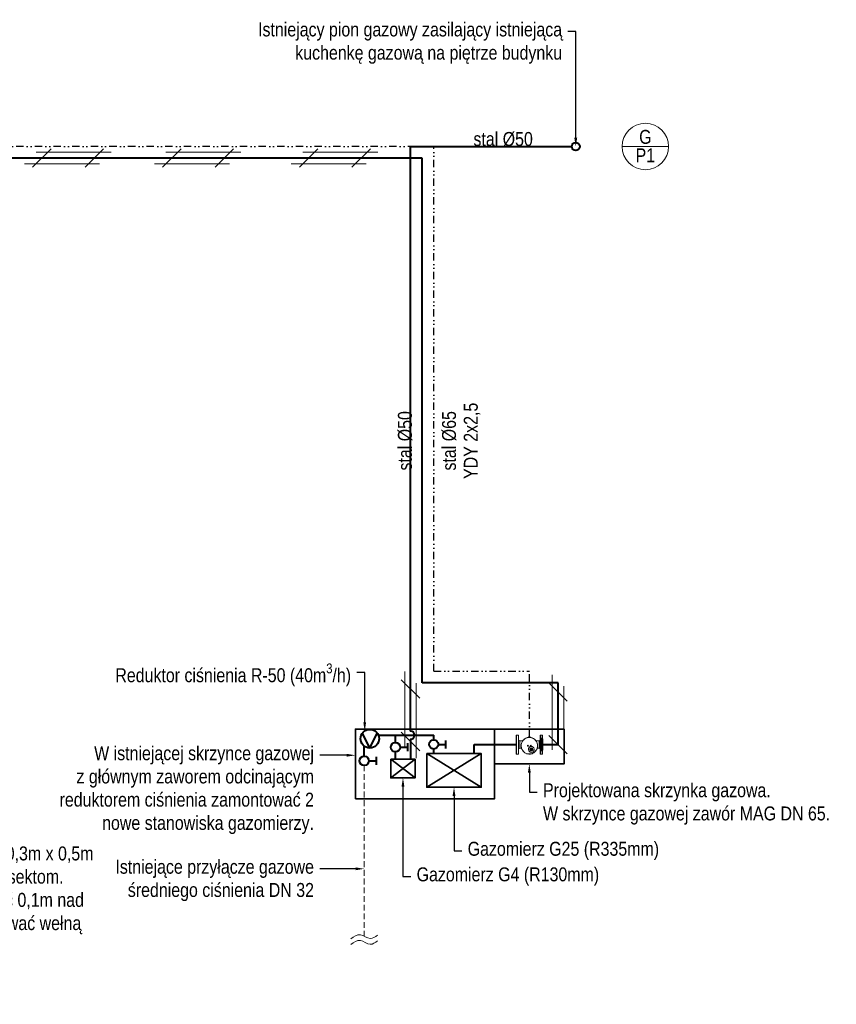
# Model space of a CAD drawing. Header units: centimetres. Extents: x 1912 to 37354, y 4932 to 6633.
# Tile 23 of 236: x 11374 to 12077, y 5516 to 6365. Entities that reach past the tile are written whole.
import ezdxf
from ezdxf import colors
from ezdxf.entities.mleader import LeaderData, LeaderLine
from ezdxf.enums import TextEntityAlignment as Align
from ezdxf.lldxf.tags import DXFTag
from ezdxf.math import Vec2, Vec3

# ---------------------------------------------------------------- set-up
doc = ezdxf.new("R2010")
doc.units = ezdxf.units.CM
doc.linetypes.add('DASHED2', pattern=[0.375, 0.25, -0.125])
doc.linetypes.add('DIVIDE2', pattern=[15.875, 6.35, -3.175, 0, -3.175, 0, -3.175])
for name, color, linetype, lineweight in [('gaz', 40, 'Continuous', 40), ('IS_Gaz', 40, 'Continuous', 40), ('IS_gaz 2', 44, 'Continuous', 35), ('IS_Opis', 250, 'Continuous', 9), ('IS_sygnał', 210, 'DIVIDE2', 25), ('IS_Zimna_woda', 5, 'SOLID', 40)]:
    doc.layers.add(name, color=color, linetype=linetype, lineweight=lineweight)
for name, color, linetype in [('K-006GOT_', 7, 'Continuous'), ('M4X5STAL_CYL_KRZ', 7, 'Continuous'), ('PODKŁADKA_OKRĄGŁ', 7, 'Continuous'), ('T-026', 7, 'Continuous'), ('WA_160_01_00_009', 7, 'Continuous'), ('WA_160_01_00_010', 7, 'Continuous'), ('WA_160_01_00_018', 7, 'Continuous'), ('WA_160_01_00_022', 7, 'Continuous'), ('WA_160_01_00_035', 7, 'Continuous'), ('WA_160_01_01BEZ_', 7, 'Continuous'), ('WA_160_01_04_001', 7, 'Continuous'), ('WA_160_01_04_008', 7, 'Continuous'), ('WA_160_01_05_001', 7, 'Continuous')]:
    doc.layers.add(name, color=color, linetype=linetype)
doc.styles.add('styl1', font='ARIALN.TTF')
tags = doc.linetypes.add('SOLID', pattern=[10, 10, 0]).pattern_tags.tags
tags[6:7] = [DXFTag(74, 4), DXFTag(75, 0), DXFTag(340, '0'), DXFTag(46, 0.0), DXFTag(50, 0.0), DXFTag(44, 0.0), DXFTag(45, 0.0)]
tags[4:5] = [DXFTag(74, 4), DXFTag(75, 0), DXFTag(340, '0'), DXFTag(46, 0.0), DXFTag(50, 0.0), DXFTag(44, 0.0), DXFTag(45, 0.0)]

# ---------------------------------------------------------------- blocks, each defined once
blk = doc.blocks.new('maggora')
at = {"layer": 'K-006GOT_', "color": 7, "linetype": 'Continuous', "lineweight": 0}
for centre, start, end in [((181.4, 68.8), 198.87688, 270), ((181.4, 68.8), 270, 341.12312), ((226.4, 68.8), 198.87688, 270), ((226.4, 68.8), 270, 341.12312)]:
    blk.add_arc(centre, 2, start, end, dxfattribs=at)
at = {"layer": 'M4X5STAL_CYL_KRZ', "color": 7, "linetype": 'Continuous', "lineweight": 0}
for p, q in [((190.9, 138.2), (189.1, 138.2)), ((189.1, 137.2), (190.9, 137.2)), ((190.9, 139.9), (190.9, 138.2)), ((190.9, 137.2), (190.9, 135.5)), ((191.9, 138.2), (191.9, 139.9)), ((193.6, 138.2), (191.9, 138.2)), ((191.9, 135.5), (191.9, 137.2)), ((191.9, 137.2), (193.6, 137.2)), ((215.9, 138.2), (214.1, 138.2)), ((214.1, 137.2), (215.9, 137.2)), ((215.9, 139.9), (215.9, 138.2)), ((215.9, 137.2), (215.9, 135.5)), ((216.9, 138.2), (216.9, 139.9)), ((218.6, 138.2), (216.9, 138.2)), ((216.9, 135.5), (216.9, 137.2)), ((216.9, 137.2), (218.6, 137.2))]:
    blk.add_line(p, q, dxfattribs=at)
for centre in [(191.4, 137.7), (216.4, 137.7)]:
    blk.add_circle(centre, 4, dxfattribs=at)
for centre, start, end in [((191.4, 137.7), 167.44414, 192.55586), ((191.4, 137.7), 77.44414, 102.55586), ((191.4, 137.7), 257.44414, 282.55586), ((191.4, 137.7), 347.44414, 12.55586), ((216.4, 137.7), 167.44414, 192.55586), ((216.4, 137.7), 77.44414, 102.55586), ((216.4, 137.7), 257.44414, 282.55586), ((216.4, 137.7), 347.44414, 12.55586)]:
    blk.add_arc(centre, 2.3, start, end, dxfattribs=at)
at = {"layer": 'PODKŁADKA_OKRĄGŁ', "color": 7, "linetype": 'Continuous', "lineweight": 0}
for centre in [(191.4, 137.7), (216.4, 137.7)]:
    blk.add_circle(centre, 4.5, dxfattribs=at)
at = {"layer": 'T-026', "color": 7, "linetype": 'Continuous', "lineweight": 0}
for p, q in [((178.9, 68.2), (178.9, 68.7)), ((179.9, 68.2), (178.9, 68.2)), ((189.4, 68.2), (179.9, 68.2)), ((227.9, 68.2), (218.4, 68.2)), ((228.9, 68.2), (227.9, 68.2)), ((228.9, 68.2), (228.9, 68.7))]:
    blk.add_line(p, q, dxfattribs=at)
at = {"layer": 'WA_160_01_00_009', "color": 7, "linetype": 'Continuous', "lineweight": 0}
for radius in [14, 9.5, 8.2]:
    blk.add_circle((220.9, 105.7), radius, dxfattribs=at)
at = {"layer": 'WA_160_01_00_010', "color": 7, "linetype": 'Continuous', "lineweight": 0}
for p, q in [((190.9, 208.5), (190.9, 207.5)), ((196.4, 211.7), (196.4, 209.3)), ((197.9, 213.2), (209.9, 213.2)), ((211.4, 209.3), (211.4, 211.7)), ((216.9, 207.5), (216.9, 208.5))]:
    blk.add_line(p, q, dxfattribs=at)
for centre, radius, start, end in [((203.9, 137.7), 72, 79.59788, 100.40212), ((203.9, 137.7), 71, 79.44971, 100.55029), ((197.9, 211.7), 1.5, 90, 180), ((209.9, 211.7), 1.5, 0, 90)]:
    blk.add_arc(centre, radius, start, end, dxfattribs=at)
at = {"layer": 'WA_160_01_00_018', "color": 7, "linetype": 'Continuous', "lineweight": 0}
for centre, radius, start, end in [((149.9, 183.5), 3, 134.96937, 215.43163), ((103.8, 237.7), 71, 307.92236, 310.30691), ((97.6, 243.3), 76.6, 311.81049, 319.14569), ((158.1, 191.6), 3, 54.63163, 135.41503), ((103.8, 237.7), 71, 319.68957, 322.07764)]:
    blk.add_arc(centre, radius, start, end, dxfattribs=at)
for points, knots in [([(149.7, 187.2), (149.6, 187.1), (149.3, 186.8), (148.9, 186.5), (148.6, 186.2), (148.4, 186.1), (148.4, 186), (148.4, 186), (148.4, 186), (148.4, 186), (148.4, 186), (148.4, 186), (148.4, 186)], [0.6993518, 0.6993518, 0.6993518, 0.6993518, 0.7433901, 0.8010416, 0.8569823, 0.9120555, 0.9380496, 0.9501654, 0.9553952, 0.9566018, 0.9567675, 0.9568891, 0.9568891, 0.9568891, 0.9568891]), ([(155.5, 193.1), (155.5, 193.1), (155.4, 193.1), (155.4, 193), (155.3, 193), (155.3, 193)], [0.07925653, 0.07925653, 0.07925653, 0.07925653, 0.08903122, 0.12389949, 0.12662856, 0.12662856, 0.12662856, 0.12662856])]:
    blk.add_open_spline(points, degree=3, knots=knots, dxfattribs=at)
at = {"layer": 'WA_160_01_00_022', "color": 7, "linetype": 'Continuous', "lineweight": 0}
for p, q in [((302.9, 200.7), (302.9, 94.7)), ((309.9, 202.7), (304.9, 202.7)), ((311.9, 200.7), (311.9, 94.7)), ((309.9, 92.7), (304.9, 92.7))]:
    blk.add_line(p, q, dxfattribs=at)
for centre, start, end in [((304.9, 200.7), 90, 180), ((309.9, 200.7), 0, 90), ((304.9, 94.7), 180, 270), ((309.9, 94.7), 270, 0)]:
    blk.add_arc(centre, 2, start, end, dxfattribs=at)
at = {"layer": 'WA_160_01_00_035', "color": 7, "linetype": 'Continuous', "lineweight": 0}
for p, q in [((135.6, 157.7), (135.7, 157.7)), ((135.6, 117.7), (135.7, 117.7))]:
    blk.add_line(p, q, dxfattribs=at)
for radius, start, end in [(71.1, 165.33515, 194.66485), (71.1, 163.66255, 165.33515), (71.1, 194.66485, 196.33745), (71, 163.6389, 165.31403), (71, 194.68597, 196.3611)]:
    blk.add_arc((203.9, 137.7), radius, start, end, dxfattribs=at)
at = {"layer": 'WA_160_01_01BEZ_', "color": 7, "linetype": 'Continuous', "lineweight": 0}
for p, q in [((90.9, 197.2), (88.9, 197.2)), ((88.9, 98.2), (88.9, 197.2)), ((92.4, 230.2), (90.9, 228.7)), ((90.9, 66.7), (90.9, 228.7)), ((108.9, 230.2), (92.4, 230.2)), ((92.4, 230.2), (92.4, 65.2)), ((110.4, 228.7), (108.9, 230.2)), ((108.9, 65.2), (108.9, 230.2)), ((110.4, 228.7), (110.4, 66.7)), ((120.4, 179.7), (110.4, 185.5)), ((144.1, 179.7), (120.4, 179.7)), ((120.4, 115.7), (120.4, 179.7)), ((183.9, 205.8), (183.9, 206.9)), ((223.9, 205.8), (223.9, 206.9)), ((287.4, 179.7), (263.6, 179.7)), ((297.4, 185.5), (287.4, 179.7)), ((287.4, 115.7), (287.4, 179.7)), ((298.9, 230.2), (297.4, 228.7)), ((297.4, 66.7), (297.4, 228.7)), ((315.4, 230.2), (298.9, 230.2)), ((298.9, 230.2), (298.9, 65.2)), ((316.9, 228.7), (315.4, 230.2)), ((315.4, 65.2), (315.4, 230.2)), ((316.9, 228.7), (316.9, 66.7)), ((318.9, 197.2), (316.9, 197.2)), ((318.9, 98.2), (318.9, 197.2)), ((88.9, 98.2), (90.9, 98.2)), ((110.4, 109.9), (120.4, 115.7)), ((120.4, 115.7), (132.8, 115.7)), ((274.9, 115.7), (287.4, 115.7)), ((287.4, 115.7), (297.4, 109.9)), ((316.9, 98.2), (318.9, 98.2)), ((90.9, 66.7), (92.4, 65.2)), ((92.4, 65.2), (108.9, 65.2)), ((108.9, 65.2), (110.4, 66.7)), ((177.9, 71.6), (177.9, 68.7)), ((187.1, 68.7), (177.9, 68.7)), ((213.9, 67.4), (213.9, 66.4)), ((229.9, 68.7), (220.6, 68.7)), ((229.9, 71.6), (229.9, 68.7)), ((297.4, 66.7), (298.9, 65.2)), ((298.9, 65.2), (315.4, 65.2)), ((315.4, 65.2), (316.9, 66.7))]:
    blk.add_line(p, q, dxfattribs=at)
for centre, radius, start, end in [((203.9, 137.7), 71, 139.77902, 163.6389), ((144.2, 184.7), 4.97, 269.53752, 319.90112), ((203.9, 137.7), 71, 99.17403, 130.26813), ((203.9, 137.7), 72, 100.40212, 106.12762), ((203.9, 137.7), 71, 0, 80.09823), ((203.9, 137.7), 72, 73.87238, 79.59788), ((263.6, 184.7), 5, 220.15338, 270.27757), ((132.8, 110.7), 4.98, 22.70824, 90.13369), ((203.9, 137.7), 71, 196.3611, 0), ((274.9, 110.7), 4.97, 89.72243, 157.34951), ((203.9, 137.7), 72, 254.8572, 277.98356), ((203.9, 137.7), 72, 277.98356, 285.1428)]:
    blk.add_arc(centre, radius, start, end, dxfattribs=at)
at = {"layer": 'WA_160_01_04_001', "color": 7, "linetype": 'Continuous', "lineweight": 0}
for centre, radius, start, end in [((203.9, 137.7), 71, 98.02201, 81.74625), ((203.9, 16.6), 191.8, 87.76043, 92.21883)]:
    blk.add_arc(centre, radius, start, end, dxfattribs=at)
at = {"layer": 'WA_160_01_04_008', "color": 7, "linetype": 'Continuous', "lineweight": 0}
for start, end in [(346.58551, 249.37344), (249.37344, 346.58551)]:
    blk.add_arc((220.9, 105.7), 25, start, end, dxfattribs=at)
at = {"layer": 'WA_160_01_05_001', "color": 7, "linetype": 'Continuous', "lineweight": 0}
for p, q in [((217.6, 100.7), (216, 100.7)), ((219.9, 100.7), (217.6, 100.7)), ((219.9, 111.6), (220.9, 112.7)), ((219.9, 111.6), (219.9, 107.7)), ((219.9, 103.7), (219.9, 100.7)), ((220.9, 100.7), (219.9, 100.7)), ((220.9, 112.7), (221.9, 111.6)), ((220.9, 112.7), (220.9, 107.4)), ((220.9, 104), (220.9, 100.7)), ((221.9, 100.7), (220.9, 100.7)), ((221.9, 107.7), (221.9, 111.6)), ((221.9, 100.7), (221.9, 103.7)), ((224.2, 100.7), (221.9, 100.7)), ((225.8, 100.7), (224.2, 100.7))]:
    blk.add_line(p, q, dxfattribs=at)
for radius in [8, 1.25]:
    blk.add_circle((220.9, 105.7), radius, dxfattribs=at)
for radius, start, end in [(7, 90, 225.58469), (6, 99.59407, 236.44269), (2.25, 116.3878, 243.6122), (7, 314.41531, 90), (6, 303.55731, 80.40593), (2.25, 296.3878, 63.6122)]:
    blk.add_arc((220.9, 105.7), radius, start, end, dxfattribs=at)
for centre, major_axis, start_param, end_param in [((219.4, 105.7), (2.51, 0), 0.955317, 1.391049), ((219.4, 105.7), (2.51, 0), 4.892136, 5.327869), ((222.3, 105.7), (-2.51, 0), 4.892136, 5.327869), ((222.3, 105.7), (-2.51, 0), 0.955317, 1.391049)]:
    blk.add_ellipse(centre, major_axis=major_axis, ratio=0.816497, start_param=start_param, end_param=end_param, dxfattribs=at)
blk = doc.blocks.new('Reduktor')
at = {"layer": 'IS_Gaz', "color": 18, "true_color": 0x000000}
for q in [(-6.42, 4.81), (6.42, 4.81)]:
    blk.add_line((0, -8.02), q, dxfattribs=at)
blk.add_circle((0, 0), 8.02, dxfattribs=at)
blk = doc.blocks.new('Zaworek')
at = {"layer": 'IS_Zimna_woda', "color": 18, "true_color": 0x000000}
for p, q in [((2, 0), (5.15, 0)), ((5.15, 1.72), (5.15, -1.72))]:
    blk.add_line(p, q, dxfattribs=at)
blk.add_circle((0, 0), 2, dxfattribs=at)
blk = doc.blocks.new('Gazomierz')
at = {"layer": 'IS_gaz 2', "color": 18, "true_color": 0x000000}
for p, q in [((21, 0), (0, -16)), ((0, 0), (21, -16))]:
    blk.add_line(p, q, dxfattribs=at)
blk.add_lwpolyline([(0, 0), (21, 0), (21, -16), (0, -16)], close=True, dxfattribs=at)
blk = doc.blocks.new('piongazowyp1')
at = {"layer": 'IS_Zimna_woda', "linetype": 'ByBlock', "lineweight": 15}
blk.add_line((0, 20), (40, 20), dxfattribs=at)
blk.add_circle((20, 20), 20, dxfattribs=at)
at = {"layer": 'IS_Zimna_woda', "lineweight": 15, "style": 'styl1'}
for tag, p in [('G', (20, 22.25)), ('P1', (20, 6.36))]:
    blk.add_attdef(tag, text='', height=12, dxfattribs=at).set_placement(p, align=Align.CENTER)
blk = doc.blocks.new('A$C0F5130B6')
at = {"layer": 'IS_Opis'}
for p, q in [((-19.37, 2.95), (-35.28, -12.95)), ((-32.33, 0), (32.33, 0)), ((25.85, 2.95), (9.94, -12.95)), ((-42.33, -10), (22.33, -10))]:
    blk.add_line(p, q, dxfattribs=at)

msp = doc.modelspace()

# ---------------------------------------------------------------- linework, layer by layer
at = {"layer": 'gaz', "color": 18, "linetype": 'DASHED2', "lineweight": 5, "ltscale": 20, "true_color": 0x000000}
msp.add_line((11670.54, 5722.03), (11670.54, 5575.01), dxfattribs=at)
at = {"layer": 'IS_Gaz', "color": 18, "true_color": 0x000000}
for p, q in [((11710.41, 6255.34), (11849.35, 6255.34)), ((11710.41, 5751.63), (11710.41, 6255.34)), ((11670.54, 5730.03), (11670.54, 5738.69))]:
    msp.add_line(p, q, dxfattribs=at)
at = {"layer": 'IS_Gaz'}
for p, q in [((11720.41, 6245.34), (11015.85, 6245.34)), ((11720.41, 5793.34), (11720.41, 6245.34)), ((11837.6, 5793.34), (11720.41, 5793.34)), ((11837.6, 5740.04), (11837.6, 5793.34)), ((11682.79, 5748.13), (11730.41, 5748.13)), ((11697.41, 5741.73), (11697.41, 5748.13)), ((11710.41, 5744.63), (11710.41, 5727.34)), ((11730.41, 5744.23), (11730.41, 5748.13)), ((11730.41, 5732.34), (11730.41, 5736.23)), ((11765.41, 5732.34), (11765.41, 5740.04)), ((11765.41, 5740.04), (11801.35, 5740.04)), ((11824.35, 5740.04), (11837.6, 5740.04)), ((11697.41, 5727.34), (11697.41, 5733.73))]:
    msp.add_line(p, q, dxfattribs=at)
at = {"layer": 'IS_Gaz', "color": 18, "true_color": 0x000000}
msp.add_circle((11852.85, 6255.34), 3.5, dxfattribs=at)
at = {"layer": 'IS_Gaz'}
msp.add_arc((11710.41, 5748.13), 3.5, 270, 90, dxfattribs=at)
at = {"layer": 'IS_gaz 2', "color": 18, "true_color": 0x000000}
msp.add_line((11724.41, 5732.34), (11771.41, 5703.34), dxfattribs=at)
for points in [[(11662.85, 5693.34), (11782.85, 5693.34), (11782.85, 5753.34), (11662.85, 5753.34)], [(11724.41, 5732.34), (11771.41, 5732.34), (11771.41, 5703.34), (11724.41, 5703.34)]]:
    msp.add_lwpolyline(points, close=True, dxfattribs=at)
at = {"layer": 'IS_gaz 2'}
msp.add_lwpolyline([(11782.85, 5753.34), (11842.85, 5753.34), (11842.85, 5723.34), (11782.85, 5723.34)], close=True, dxfattribs=at)
at = {"layer": 'IS_Opis'}
for points in [[(11659.09, 5572.82), (11667.16, 5576.25), (11675.74, 5573.02), (11681.99, 5575.84)], [(11659.09, 5567.82), (11667.16, 5571.25), (11675.74, 5568.02), (11681.99, 5570.84)]]:
    msp.add_spline(points, degree=3, dxfattribs=at)
at = {"layer": 'IS_sygnał'}
for p in [(11730.41, 5803.34), (11812.86, 5746.11)]:
    msp.add_line(p, (11812.86, 5803.34), dxfattribs=at)

# ---------------------------------------------------------------- block references
at = {"linetype": 'Continuous', "lineweight": 0, "xscale": 0.1, "yscale": 0.1, "zscale": 0.1}
msp.add_blockref('maggora', (11792.47, 5725.27), dxfattribs=at)
at = {"layer": 'IS_Gaz'}
for p in [(11419.95, 6250.34), (11531.95, 6250.34)]:
    msp.add_blockref('A$C0F5130B6', p, dxfattribs=at)
at = {"layer": 'IS_Gaz', "rotation": 270}
msp.add_blockref('A$C0F5130B6', (11715.41, 5760.63), dxfattribs=at)
at = {"layer": 'IS_gaz 2'}
for name, p in [('Reduktor', (11675.36, 5745.11)), ('Gazomierz', (11693.41, 5727.34))]:
    msp.add_blockref(name, p, dxfattribs=at)
at = {"layer": 'IS_gaz 2', "color": 18, "true_color": 0x000000, "xscale": 1.999999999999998, "yscale": 1.999999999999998, "zscale": 1.999999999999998}
for p in [(11730.41, 5740.23), (11697.41, 5737.73), (11670.54, 5726.03)]:
    msp.add_blockref('Zaworek', p, dxfattribs=at)
at = {"layer": 'IS_Opis'}
msp.add_blockref('piongazowyp1', (11892.85, 6235.34), dxfattribs=at).add_auto_attribs({'G': 'G', 'P1': 'P1'})

# ---------------------------------------------------------------- texts
at = {"layer": 'IS_Opis', "insert": (11790.26, 6255.34), "char_height": 12, "width": 131.3292, "attachment_point": 8, "line_spacing_factor": 0.938532, "style": 'styl1'}
msp.add_mtext('stal %%C50', dxfattribs=at)
at = {"layer": 'IS_Opis', "char_height": 12, "attachment_point": 8, "rotation": 90, "line_spacing_factor": 0.938532, "style": 'styl1'}
for s, insert, width in [('stal %%C50', (11712.01, 6001.73), 131.3292), ('stal %%C65', (11750.04, 6001.73), 131.3292), ('\\pxqc;YDY 2x2,5', (11770.57, 6001.73), 153.0026)]:
    msp.add_mtext(s, dxfattribs=dict(at, insert=insert, width=width))

# ---------------------------------------------------------------- next in the draw order: leaders
at = {"layer": 'IS_Opis'}
ml = msp.add_multileader_mtext('Standard', dxfattribs=at)
ml.set_content('Istniejący pion gazowy zasilający istniejącą kuchenkę gazową na piętrze budynku', color=256, style='styl1')
ml.set_leader_properties()
ml.build(insert=Vec2(0, 0))
ml.multileader.update_dxf_attribs({"dogleg_length": 5, "arrow_head_size": 7.5})
ctx = ml.context
ctx.base_point, ctx.char_height, ctx.arrow_head_size, ctx.landing_gap_size, ctx.plane_origin = Vec3(11574.23, 6354.39), 12, 7.5, 5, Vec3(11898.04, 6211.14)
ctx.text_align_type = 2
notes = []
notes.append((ctx, [(0, (1, 1, 0), (11852.85, 6354.39), (-1, 0), 6.77, [(0, [(11852.85, 6255.34)], 0, [])])]))
ctx.mtext.insert, ctx.mtext.width, ctx.mtext.defined_height, ctx.mtext.alignment, ctx.mtext.flow_direction = Vec3(11841.08, 6362.16), 265.8248, 76.92, 3, 5
ctx.mtext.has_bg_fill, ctx.mtext.bg_color, ctx.mtext.bg_scale_factor, ctx.mtext.bg_transparency, ctx.mtext.use_window_bg_color = 1, -1027028792, 1.5, 0, 1
ml = msp.add_multileader_mtext('Standard', dxfattribs=at)
ml.set_content('\\A1;Reduktor ciśnienia R-50 (40m{\\H0.7x;\\S3^ ;}/h)', color=256, style='styl1')
ml.set_leader_properties()
ml.build(insert=Vec2(0, 0))
ml.multileader.update_dxf_attribs({"dogleg_length": 5, "arrow_head_size": 7.5})
ctx = ml.context
ctx.base_point, ctx.char_height, ctx.arrow_head_size, ctx.landing_gap_size, ctx.plane_origin = Vec3(11453.19, 5802.12), 12, 7.5, 5, Vec3(11659.44, 5781.36)
ctx.text_align_type = 2
notes.append((ctx, [(0, (1, 1, 0), (11670.94, 5802.12), (-1, 0), 6.77, [(0, [(11670.94, 5751.81)], 0, [])])]))
ctx.mtext.insert, ctx.mtext.width, ctx.mtext.defined_height, ctx.mtext.alignment, ctx.mtext.flow_direction = Vec3(11659.17, 5809.88), 203.095, 76.92, 3, 5
ctx.mtext.has_bg_fill, ctx.mtext.bg_color, ctx.mtext.bg_scale_factor, ctx.mtext.bg_transparency, ctx.mtext.use_window_bg_color = 1, -1027028792, 1.5, 0, 1
ml = msp.add_multileader_mtext('Standard', dxfattribs=at)
ml.set_content('W istniejącej skrzynce gazowej ^Jz głównym zaworem odcinającym reduktorem ciśnienia zamontować 2 nowe stanowiska gazomierzy.', color=256, style='styl1')
ml.set_leader_properties()
ml.build(insert=Vec2(0, 0))
ml.multileader.update_dxf_attribs({"dogleg_length": 5, "arrow_head_size": 7.5})
ctx = ml.context
ctx.base_point, ctx.char_height, ctx.arrow_head_size, ctx.landing_gap_size, ctx.plane_origin = Vec3(11404.49, 5730.84), 12, 7.5, 5, Vec3(11643.98, 5471.98)
ctx.text_align_type = 2
notes.append((ctx, [(0, (1, 1, 0), (11638.95, 5730.84), (-1, 0), 6.77, [(0, [(11662.85, 5730.84)], 0, [])])]))
ctx.mtext.insert, ctx.mtext.width, ctx.mtext.defined_height, ctx.mtext.alignment, ctx.mtext.flow_direction = Vec3(11627.18, 5738.6), 236.6572, 76.92, 3, 5
ctx.mtext.has_bg_fill, ctx.mtext.bg_color, ctx.mtext.bg_scale_factor, ctx.mtext.bg_transparency, ctx.mtext.use_window_bg_color = 1, -1027028792, 1.5, 0, 1
ml = msp.add_multileader_mtext('Standard', dxfattribs=at)
ml.set_content('Projektowana skrzynka gazowa. ^JW skrzynce gazowej zawór MAG DN 65.', color=256, style='styl1')
ml.set_leader_properties()
ml.build(insert=Vec2(0, 0))
ml.multileader.update_dxf_attribs({"dogleg_length": 5, "arrow_head_size": 7.5})
ctx = ml.context
ctx.base_point, ctx.char_height, ctx.arrow_head_size, ctx.landing_gap_size, ctx.plane_origin = Vec3(11819.63, 5698.96), 12, 7.5, 5, Vec3(12143.2, 5475.12)
notes.append((ctx, [(1, (1, 1, 0), (11812.85, 5698.96), (1, 0), 6.77, [(0, [(11812.85, 5723.34)], 0, [])])]))
ctx.mtext.insert, ctx.mtext.width, ctx.mtext.defined_height, ctx.mtext.flow_direction = Vec3(11824.63, 5706.72), 252.8335, 26.15, 5
ctx.mtext.has_bg_fill, ctx.mtext.bg_color, ctx.mtext.bg_scale_factor, ctx.mtext.bg_transparency, ctx.mtext.use_window_bg_color = 1, -1027028792, 1.5, 0, 1
for ctx, leaders in notes:
    for number, flags, end, landing, length, lines in leaders:
        leader = LeaderData()
        leader.index, (leader.has_last_leader_line, leader.has_dogleg_vector, leader.attachment_direction) = number, flags
        leader.last_leader_point, leader.dogleg_vector, leader.dogleg_length = Vec3(end), Vec3(landing), length
        for number, points, colour, breaks in lines:
            line = LeaderLine()
            line.index, line.vertices, line.color, line.breaks = number, Vec3.list(points), colors.encode_raw_color(colour), breaks
            leader.lines.append(line)
        ctx.leaders.append(leader)

# ---------------------------------------------------------------- next in the draw order: linework, layer by layer
at = {"layer": 'IS_sygnał'}
for p, q in [((11730.41, 6255.34), (10606.85, 6255.34)), ((11730.41, 5803.34), (11730.41, 6255.34))]:
    msp.add_line(p, q, dxfattribs=at)

# ---------------------------------------------------------------- next in the draw order: block references
at = {"layer": 'IS_Gaz'}
msp.add_blockref('A$C0F5130B6', (11649.95, 6250.34), dxfattribs=at)
at = {"layer": 'IS_Gaz', "rotation": 270}
msp.add_blockref('A$C0F5130B6', (11842.6, 5757.94), dxfattribs=at)

# ---------------------------------------------------------------- next in the draw order: leaders
at = {"layer": 'IS_Opis'}
ml = msp.add_multileader_mtext('Standard', dxfattribs=at)
ml.set_content('Gazomierz G4 (R130mm)', color=256, style='styl1')
ml.set_leader_properties()
ml.build(insert=Vec2(0, 0))
ml.multileader.update_dxf_attribs({"dogleg_length": 5, "arrow_head_size": 7.5})
ctx = ml.context
ctx.base_point, ctx.char_height, ctx.arrow_head_size, ctx.landing_gap_size, ctx.plane_origin = Vec3(11710.68, 5626.47), 12, 7.5, 5, Vec3(11668.72, 5554.63)
notes = []
notes.append((ctx, [(0, (1, 1, 0), (11703.91, 5626.47), (1, 0), 6.77, [(0, [(11703.91, 5711.34)], 0, [])])]))
ctx.mtext.insert, ctx.mtext.width, ctx.mtext.defined_height, ctx.mtext.flow_direction = Vec3(11715.68, 5634.23), 164.6908, 76.92, 5
ctx.mtext.has_bg_fill, ctx.mtext.bg_color, ctx.mtext.bg_scale_factor, ctx.mtext.bg_transparency, ctx.mtext.use_window_bg_color = 1, -1027028792, 1.5, 0, 1
ml = msp.add_multileader_mtext('Standard', dxfattribs=at)
ml.set_content('Wentylacja nawiewna typu "Z" przewodem 0,3m x 0,5m (min.0,15 m²) zakończony kratką przeciw insektom. Prowadzić w ścianie zewnętrznej zakończyć 0,1m nad posadzką w pomieszczeniu. Całość zaizolować wełną mineralną min.40mm./izolacją kauczukową .', color=256, style='styl1')
ml.set_leader_properties()
ml.build(insert=Vec2(0, 0))
ml.multileader.update_dxf_attribs({"dogleg_length": 5, "arrow_head_size": 7.5})
ctx = ml.context
ctx.base_point, ctx.char_height, ctx.arrow_head_size, ctx.landing_gap_size, ctx.plane_origin = Vec3(11093.85, 5644.5), 12, 7.5, 5, Vec3(11200.24, 5646.59)
notes.append((ctx, [(1, (1, 1, 0), (11087.62, 5644.5), (1, 0), 6.23, [(0, [(11087.62, 5698.59)], 0, [])])]))
ctx.mtext.insert, ctx.mtext.width, ctx.mtext.defined_height, ctx.mtext.flow_direction = Vec3(11098.85, 5652.26), 346.4184, 76.92, 5
ctx.mtext.has_bg_fill, ctx.mtext.bg_color, ctx.mtext.bg_scale_factor, ctx.mtext.bg_transparency, ctx.mtext.use_window_bg_color = 1, -1027028792, 1.5, 0, 1
ml = msp.add_multileader_mtext('Standard', dxfattribs=at)
ml.set_content('Istniejące przyłącze gazowe średniego ciśnienia DN 32 ', color=256, style='styl1')
ml.set_leader_properties()
ml.build(insert=Vec2(0, 0))
ml.multileader.update_dxf_attribs({"dogleg_length": 5, "arrow_head_size": 7.5})
ctx = ml.context
ctx.base_point, ctx.char_height, ctx.arrow_head_size, ctx.landing_gap_size, ctx.plane_origin = Vec3(11452.91, 5633.02), 12, 7.5, 5, Vec3(11674.14, 5507.91)
ctx.text_align_type = 2
notes.append((ctx, [(0, (1, 1, 0), (11638.95, 5633.02), (-1, 0), 6.77, [(0, [(11670.54, 5633.02)], 0, [])])]))
ctx.mtext.insert, ctx.mtext.width, ctx.mtext.defined_height, ctx.mtext.alignment, ctx.mtext.flow_direction = Vec3(11627.18, 5640.79), 171.9041, 76.92, 3, 5
ctx.mtext.has_bg_fill, ctx.mtext.bg_color, ctx.mtext.bg_scale_factor, ctx.mtext.bg_transparency, ctx.mtext.use_window_bg_color = 1, -1027028792, 1.5, 0, 1
for ctx, leaders in notes:
    for number, flags, end, landing, length, lines in leaders:
        leader = LeaderData()
        leader.index, (leader.has_last_leader_line, leader.has_dogleg_vector, leader.attachment_direction) = number, flags
        leader.last_leader_point, leader.dogleg_vector, leader.dogleg_length = Vec3(end), Vec3(landing), length
        for number, points, colour, breaks in lines:
            line = LeaderLine()
            line.index, line.vertices, line.color, line.breaks = number, Vec3.list(points), colors.encode_raw_color(colour), breaks
            leader.lines.append(line)
        ctx.leaders.append(leader)

# ---------------------------------------------------------------- next in the draw order: leaders
ml = msp.add_multileader_mtext('Standard', dxfattribs=at)
ml.set_content('Gazomierz G25 (R335mm)', color=256, style='styl1')
ml.set_leader_properties()
ml.build(insert=Vec2(0, 0))
ml.multileader.update_dxf_attribs({"dogleg_length": 5, "arrow_head_size": 7.5})
ctx = ml.context
ctx.base_point, ctx.char_height, ctx.arrow_head_size, ctx.landing_gap_size, ctx.plane_origin = Vec3(11754.68, 5648.49), 12, 7.5, 5, Vec3(11712.72, 5607.17)
notes = []
notes.append((ctx, [(0, (1, 1, 0), (11747.91, 5648.49), (1, 0), 6.77, [(0, [(11747.91, 5703.34)], 0, [])])]))
ctx.mtext.insert, ctx.mtext.width, ctx.mtext.defined_height, ctx.mtext.flow_direction = Vec3(11759.68, 5656.26), 170.9879, 76.92, 5
ctx.mtext.has_bg_fill, ctx.mtext.bg_color, ctx.mtext.bg_scale_factor, ctx.mtext.bg_transparency, ctx.mtext.use_window_bg_color = 1, -1027028792, 1.5, 0, 1
for ctx, leaders in notes:
    for number, flags, end, landing, length, lines in leaders:
        leader = LeaderData()
        leader.index, (leader.has_last_leader_line, leader.has_dogleg_vector, leader.attachment_direction) = number, flags
        leader.last_leader_point, leader.dogleg_vector, leader.dogleg_length = Vec3(end), Vec3(landing), length
        for number, points, colour, breaks in lines:
            line = LeaderLine()
            line.index, line.vertices, line.color, line.breaks = number, Vec3.list(points), colors.encode_raw_color(colour), breaks
            leader.lines.append(line)
        ctx.leaders.append(leader)

# ---------------------------------------------------------------- next in the draw order: linework, layer by layer
at = {"layer": 'IS_gaz 2', "color": 18, "true_color": 0x000000}
msp.add_line((11771.41, 5732.34), (11724.41, 5703.34), dxfattribs=at)

doc.saveas('drawing.dxf')
